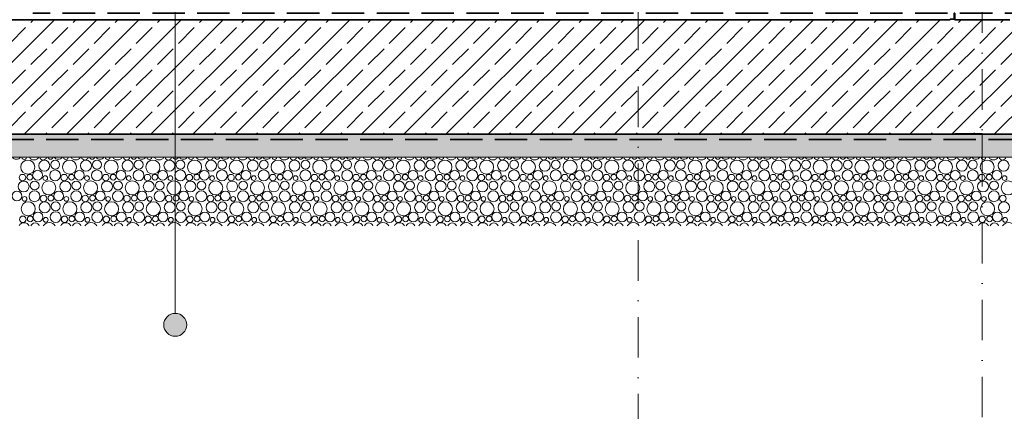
# Model space of a CAD drawing. Header units: millimetres. Extents: x -105953 to -79253, y 14617 to 35617.
# Tile 15 of 48: x -96063 to -91770, y 17285 to 18994. Entities that reach past the tile are written whole.
import ezdxf

# ---------------------------------------------------------------- set-up
doc = ezdxf.new("R2010")
doc.units = ezdxf.units.MM
doc.header["$MEASUREMENT"] = 0
doc.linetypes.add('Krawędzie ukryte', pattern=[195.611112, 141.111112, -54.5])
doc.linetypes.add('Kropki i Kreski', pattern=[335.138881, 176.388884, -88.194442, 0, -70.555556])
for name, color, linetype, lineweight in [('Nowe_Konstrukcja - Stropy_Nr_pióra__21', 7, 'Continuous', 20), ('Nowe_Konstrukcja - Stropy_Nr_pióra__3', 7, 'Continuous', 13), ('Nowe_Konstrukcja - Stropy_Nr_pióra__41', 7, 'Continuous', 13), ('Nowe_Konstrukcja - Stropy_Nr_pióra__7', 7, 'Continuous', 35), ('Nowe_Konstrukcja - Ściany zew_Nr_pióra__3', 7, 'Continuous', 13), ('Nowe_Konstrukcja - Ściany zew_Nr_pióra__7', 7, 'Continuous', 35), ('Nowe_Osie_Nr_pióra__4', 8, 'Continuous', 13), ('Nowe_zagospodarowanie_Nr_pióra__21', 7, 'Continuous', 20)]:
    doc.layers.add(name, color=color, linetype=linetype, lineweight=lineweight)
doc.layers.add('Nowe_Konstrukcja - Stropy_Nr_pióra__62', color=7, linetype='Continuous', lineweight=18, true_color=0xaaaaaa)
doc.layers.add('Nowe_zagospodarowanie', color=7, linetype='Continuous')

# ---------------------------------------------------------------- blocks, each defined once
blk = doc.blocks.new('*X8')
at = {"layer": 'Nowe_Konstrukcja - Stropy_Nr_pióra__62', "color": 253, "linetype": 'Continuous', "lineweight": 18, "true_color": 0xaaaaaa}
for centre, radius in [((-96028, 18351), 30.6), ((-95956.2, 18357.2), 23.9), ((-95908.2, 18361.6), 19.2), ((-95846.1, 18351), 30.6), ((-95774.3, 18357.2), 23.9), ((-95726.3, 18361.6), 19.2), ((-95664.3, 18351), 30.6), ((-95592.5, 18357.2), 23.9), ((-95544.5, 18361.6), 19.2), ((-95482.4, 18351), 30.6), ((-95410.6, 18357.2), 23.9), ((-95362.6, 18361.6), 19.2), ((-95300.6, 18351), 30.6), ((-95228.8, 18357.2), 23.9), ((-95180.8, 18361.6), 19.2), ((-95118.7, 18351), 30.6), ((-95046.9, 18357.2), 23.9), ((-94998.9, 18361.6), 19.2), ((-94936.9, 18351), 30.6), ((-94865.1, 18357.2), 23.9), ((-94817.1, 18361.6), 19.2), ((-94755, 18351), 30.6), ((-94683.2, 18357.2), 23.9), ((-94635.2, 18361.6), 19.2), ((-94573.1, 18351), 30.6), ((-94501.4, 18357.2), 23.9), ((-94453.3, 18361.6), 19.2), ((-94391.3, 18351), 30.6), ((-94319.5, 18357.2), 23.9), ((-94271.5, 18361.6), 19.2), ((-94209.4, 18351), 30.6), ((-94137.7, 18357.2), 23.9), ((-94089.6, 18361.6), 19.2), ((-94027.6, 18351), 30.6), ((-93955.8, 18357.2), 23.9), ((-93907.8, 18361.6), 19.2), ((-93845.7, 18351), 30.6), ((-93773.9, 18357.2), 23.9), ((-93725.9, 18361.6), 19.2), ((-93663.9, 18351), 30.6), ((-93592.1, 18357.2), 23.9), ((-93544.1, 18361.6), 19.2), ((-93482, 18351), 30.6), ((-93410.2, 18357.2), 23.9), ((-93362.2, 18361.6), 19.2), ((-93300.2, 18351), 30.6), ((-93228.4, 18357.2), 23.9), ((-93180.4, 18361.6), 19.2), ((-93118.3, 18351), 30.6), ((-93046.5, 18357.2), 23.9), ((-92998.5, 18361.6), 19.2), ((-92936.5, 18351), 30.6), ((-92864.7, 18357.2), 23.9), ((-92816.7, 18361.6), 19.2), ((-92754.6, 18351), 30.6), ((-92682.8, 18357.2), 23.9), ((-92634.8, 18361.6), 19.2), ((-92572.8, 18351), 30.6), ((-92501, 18357.2), 23.9), ((-92453, 18361.6), 19.2), ((-92390.9, 18351), 30.6), ((-92319.1, 18357.2), 23.9), ((-92271.1, 18361.6), 19.2), ((-92209, 18351), 30.6), ((-92137.3, 18357.2), 23.9), ((-92089.2, 18361.6), 19.2), ((-92027.2, 18351), 30.6), ((-91955.4, 18357.2), 23.9), ((-91907.4, 18361.6), 19.2), ((-91845.3, 18351), 30.6), ((-91773.6, 18357.2), 23.9), ((-95985.4, 18315.6), 21.3), ((-95908.7, 18314.5), 23.7), ((-95803.6, 18315.6), 21.3), ((-95726.8, 18314.5), 23.7), ((-95621.7, 18315.6), 21.3), ((-95545, 18314.5), 23.7), ((-95439.9, 18315.6), 21.3), ((-95363.1, 18314.5), 23.7), ((-95258, 18315.6), 21.3), ((-95181.3, 18314.5), 23.7), ((-95076.2, 18315.6), 21.3), ((-94999.4, 18314.5), 23.7), ((-94894.3, 18315.6), 21.3), ((-94817.6, 18314.5), 23.7), ((-94712.4, 18315.6), 21.3), ((-94635.7, 18314.5), 23.7), ((-94530.6, 18315.6), 21.3), ((-94453.9, 18314.5), 23.7), ((-94348.7, 18315.6), 21.3), ((-94272, 18314.5), 23.7), ((-94166.9, 18315.6), 21.3), ((-94090.1, 18314.5), 23.7), ((-93985, 18315.6), 21.3), ((-93908.3, 18314.5), 23.7), ((-93803.2, 18315.6), 21.3), ((-93726.4, 18314.5), 23.7), ((-93621.3, 18315.6), 21.3), ((-93544.6, 18314.5), 23.7), ((-93439.5, 18315.6), 21.3), ((-93362.7, 18314.5), 23.7), ((-93257.6, 18315.6), 21.3), ((-93180.9, 18314.5), 23.7), ((-93075.8, 18315.6), 21.3), ((-92999, 18314.5), 23.7), ((-92893.9, 18315.6), 21.3), ((-92817.2, 18314.5), 23.7), ((-92712.1, 18315.6), 21.3), ((-92635.3, 18314.5), 23.7), ((-92530.2, 18315.6), 21.3), ((-92453.5, 18314.5), 23.7), ((-92348.3, 18315.6), 21.3), ((-92271.6, 18314.5), 23.7), ((-92166.5, 18315.6), 21.3), ((-92089.8, 18314.5), 23.7), ((-91984.6, 18315.6), 21.3), ((-91907.9, 18314.5), 23.7), ((-91802.8, 18315.6), 21.3), ((-96046.2, 18266.2), 23.9), ((-96051, 18304.9), 14.3), ((-96019.1, 18306.7), 12.5), ((-95998.2, 18270.7), 19.2), ((-95936.1, 18260), 30.6), ((-95951.7, 18302.8), 10.3), ((-95864.3, 18266.2), 23.9), ((-95869.2, 18304.9), 14.3), ((-95837.3, 18306.7), 12.5), ((-95816.3, 18270.7), 19.2), ((-95754.3, 18260), 30.6), ((-95769.9, 18302.8), 10.3), ((-95682.5, 18266.2), 23.9), ((-95687.3, 18304.9), 14.3), ((-95655.4, 18306.7), 12.5), ((-95634.5, 18270.7), 19.2), ((-95572.4, 18260), 30.6), ((-95588, 18302.8), 10.3), ((-95500.6, 18266.2), 23.9), ((-95505.5, 18304.9), 14.3), ((-95473.5, 18306.7), 12.5), ((-95452.6, 18270.7), 19.2), ((-95390.6, 18260), 30.6), ((-95406.2, 18302.8), 10.3), ((-95318.8, 18266.2), 23.9), ((-95323.6, 18304.9), 14.3), ((-95291.7, 18306.7), 12.5), ((-95270.8, 18270.7), 19.2), ((-95208.7, 18260), 30.6), ((-95224.3, 18302.8), 10.3), ((-95136.9, 18266.2), 23.9), ((-95141.8, 18304.9), 14.3), ((-95109.8, 18306.7), 12.5), ((-95088.9, 18270.7), 19.2), ((-95026.9, 18260), 30.6), ((-95042.5, 18302.8), 10.3), ((-94955.1, 18266.2), 23.9), ((-94959.9, 18304.9), 14.3), ((-94928, 18306.7), 12.5), ((-94907.1, 18270.7), 19.2), ((-94845, 18260), 30.6), ((-94860.6, 18302.8), 10.3), ((-94773.2, 18266.2), 23.9), ((-94778, 18304.9), 14.3), ((-94746.1, 18306.7), 12.5), ((-94725.2, 18270.7), 19.2), ((-94663.1, 18260), 30.6), ((-94678.8, 18302.8), 10.3), ((-94591.4, 18266.2), 23.9), ((-94596.2, 18304.9), 14.3), ((-94564.3, 18306.7), 12.5), ((-94543.3, 18270.7), 19.2), ((-94481.3, 18260), 30.6), ((-94496.9, 18302.8), 10.3), ((-94409.5, 18266.2), 23.9), ((-94414.3, 18304.9), 14.3), ((-94382.4, 18306.7), 12.5), ((-94361.5, 18270.7), 19.2), ((-94299.4, 18260), 30.6), ((-94315.1, 18302.8), 10.3), ((-94227.7, 18266.2), 23.9), ((-94232.5, 18304.9), 14.3), ((-94200.6, 18306.7), 12.5), ((-94179.6, 18270.7), 19.2), ((-94117.6, 18260), 30.6), ((-94133.2, 18302.8), 10.3), ((-94045.8, 18266.2), 23.9), ((-94050.6, 18304.9), 14.3), ((-94018.7, 18306.7), 12.5), ((-93997.8, 18270.7), 19.2), ((-93935.7, 18260), 30.6), ((-93951.3, 18302.8), 10.3), ((-93863.9, 18266.2), 23.9), ((-93868.8, 18304.9), 14.3), ((-93836.9, 18306.7), 12.5), ((-93815.9, 18270.7), 19.2), ((-93753.9, 18260), 30.6), ((-93769.5, 18302.8), 10.3), ((-93682.1, 18266.2), 23.9), ((-93686.9, 18304.9), 14.3), ((-93655, 18306.7), 12.5), ((-93634.1, 18270.7), 19.2), ((-93572, 18260), 30.6), ((-93587.6, 18302.8), 10.3), ((-93500.2, 18266.2), 23.9), ((-93505.1, 18304.9), 14.3), ((-93473.2, 18306.7), 12.5), ((-93452.2, 18270.7), 19.2), ((-93390.2, 18260), 30.6), ((-93405.8, 18302.8), 10.3), ((-93318.4, 18266.2), 23.9), ((-93323.2, 18304.9), 14.3), ((-93291.3, 18306.7), 12.5), ((-93270.4, 18270.7), 19.2), ((-93208.3, 18260), 30.6), ((-93223.9, 18302.8), 10.3), ((-93136.5, 18266.2), 23.9), ((-93141.4, 18304.9), 14.3), ((-93109.4, 18306.7), 12.5), ((-93088.5, 18270.7), 19.2), ((-93026.5, 18260), 30.6), ((-93042.1, 18302.8), 10.3), ((-92954.7, 18266.2), 23.9), ((-92959.5, 18304.9), 14.3), ((-92927.6, 18306.7), 12.5), ((-92906.7, 18270.7), 19.2), ((-92844.6, 18260), 30.6), ((-92860.2, 18302.8), 10.3), ((-92772.8, 18266.2), 23.9), ((-92777.7, 18304.9), 14.3), ((-92745.7, 18306.7), 12.5), ((-92724.8, 18270.7), 19.2), ((-92662.8, 18260), 30.6), ((-92678.4, 18302.8), 10.3), ((-92591, 18266.2), 23.9), ((-92595.8, 18304.9), 14.3), ((-92563.9, 18306.7), 12.5), ((-92543, 18270.7), 19.2), ((-92480.9, 18260), 30.6), ((-92496.5, 18302.8), 10.3), ((-92409.1, 18266.2), 23.9), ((-92413.9, 18304.9), 14.3), ((-92382, 18306.7), 12.5), ((-92361.1, 18270.7), 19.2), ((-92299, 18260), 30.6), ((-92314.7, 18302.8), 10.3), ((-92227.3, 18266.2), 23.9), ((-92232.1, 18304.9), 14.3), ((-92200.2, 18306.7), 12.5), ((-92179.2, 18270.7), 19.2), ((-92117.2, 18260), 30.6), ((-92132.8, 18302.8), 10.3), ((-92045.4, 18266.2), 23.9), ((-92050.2, 18304.9), 14.3), ((-92018.3, 18306.7), 12.5), ((-91997.4, 18270.7), 19.2), ((-91935.3, 18260), 30.6), ((-91951, 18302.8), 10.3), ((-91863.6, 18266.2), 23.9), ((-91868.4, 18304.9), 14.3), ((-91836.5, 18306.7), 12.5), ((-91815.5, 18270.7), 19.2), ((-91753.5, 18260), 30.6), ((-91769.1, 18302.8), 10.3), ((-96075.4, 18224.6), 21.3), ((-95998.7, 18223.5), 23.7), ((-95893.6, 18224.6), 21.3), ((-95816.8, 18223.5), 23.7), ((-95711.7, 18224.6), 21.3), ((-95635, 18223.5), 23.7), ((-95529.9, 18224.6), 21.3), ((-95453.1, 18223.5), 23.7), ((-95348, 18224.6), 21.3), ((-95271.3, 18223.5), 23.7), ((-95166.2, 18224.6), 21.3), ((-95089.4, 18223.5), 23.7), ((-94984.3, 18224.6), 21.3), ((-94907.6, 18223.5), 23.7), ((-94802.4, 18224.6), 21.3), ((-94725.7, 18223.5), 23.7), ((-94620.6, 18224.6), 21.3), ((-94543.9, 18223.5), 23.7), ((-94438.7, 18224.6), 21.3), ((-94362, 18223.5), 23.7), ((-94256.9, 18224.6), 21.3), ((-94180.1, 18223.5), 23.7), ((-94075, 18224.6), 21.3), ((-93998.3, 18223.5), 23.7), ((-93893.2, 18224.6), 21.3), ((-93816.4, 18223.5), 23.7), ((-93711.3, 18224.6), 21.3), ((-93634.6, 18223.5), 23.7), ((-93529.5, 18224.6), 21.3), ((-93452.7, 18223.5), 23.7), ((-93347.6, 18224.6), 21.3), ((-93270.9, 18223.5), 23.7), ((-93165.8, 18224.6), 21.3), ((-93089, 18223.5), 23.7), ((-92983.9, 18224.6), 21.3), ((-92907.2, 18223.5), 23.7), ((-92802.1, 18224.6), 21.3), ((-92725.3, 18223.5), 23.7), ((-92620.2, 18224.6), 21.3), ((-92543.5, 18223.5), 23.7), ((-92438.3, 18224.6), 21.3), ((-92361.6, 18223.5), 23.7), ((-92256.5, 18224.6), 21.3), ((-92179.8, 18223.5), 23.7), ((-92074.6, 18224.6), 21.3), ((-91997.9, 18223.5), 23.7), ((-91892.8, 18224.6), 21.3), ((-91816, 18223.5), 23.7), ((-96041.7, 18211.8), 10.3), ((-95959.2, 18213.9), 14.3), ((-95927.3, 18215.7), 12.5), ((-95859.9, 18211.8), 10.3), ((-95777.3, 18213.9), 14.3), ((-95745.4, 18215.7), 12.5), ((-95678, 18211.8), 10.3), ((-95595.5, 18213.9), 14.3), ((-95563.5, 18215.7), 12.5), ((-95496.2, 18211.8), 10.3), ((-95413.6, 18213.9), 14.3), ((-95381.7, 18215.7), 12.5), ((-95314.3, 18211.8), 10.3), ((-95231.8, 18213.9), 14.3), ((-95199.8, 18215.7), 12.5), ((-95132.5, 18211.8), 10.3), ((-95049.9, 18213.9), 14.3), ((-95018, 18215.7), 12.5), ((-94950.6, 18211.8), 10.3), ((-94868, 18213.9), 14.3), ((-94836.1, 18215.7), 12.5), ((-94768.8, 18211.8), 10.3), ((-94686.2, 18213.9), 14.3), ((-94654.3, 18215.7), 12.5), ((-94586.9, 18211.8), 10.3), ((-94504.3, 18213.9), 14.3), ((-94472.4, 18215.7), 12.5), ((-94405.1, 18211.8), 10.3), ((-94322.5, 18213.9), 14.3), ((-94290.6, 18215.7), 12.5), ((-94223.2, 18211.8), 10.3), ((-94140.6, 18213.9), 14.3), ((-94108.7, 18215.7), 12.5), ((-94041.3, 18211.8), 10.3), ((-93958.8, 18213.9), 14.3), ((-93926.9, 18215.7), 12.5), ((-93859.5, 18211.8), 10.3), ((-93776.9, 18213.9), 14.3), ((-93745, 18215.7), 12.5), ((-93677.6, 18211.8), 10.3), ((-93595.1, 18213.9), 14.3), ((-93563.2, 18215.7), 12.5), ((-93495.8, 18211.8), 10.3), ((-93413.2, 18213.9), 14.3), ((-93381.3, 18215.7), 12.5), ((-93313.9, 18211.8), 10.3), ((-93231.4, 18213.9), 14.3), ((-93199.4, 18215.7), 12.5), ((-93132.1, 18211.8), 10.3), ((-93049.5, 18213.9), 14.3), ((-93017.6, 18215.7), 12.5), ((-92950.2, 18211.8), 10.3), ((-92867.7, 18213.9), 14.3), ((-92835.7, 18215.7), 12.5), ((-92768.4, 18211.8), 10.3), ((-92685.8, 18213.9), 14.3), ((-92653.9, 18215.7), 12.5), ((-92586.5, 18211.8), 10.3), ((-92503.9, 18213.9), 14.3), ((-92472, 18215.7), 12.5), ((-92404.7, 18211.8), 10.3), ((-92322.1, 18213.9), 14.3), ((-92290.2, 18215.7), 12.5), ((-92222.8, 18211.8), 10.3), ((-92140.2, 18213.9), 14.3), ((-92108.3, 18215.7), 12.5), ((-92041, 18211.8), 10.3), ((-91958.4, 18213.9), 14.3), ((-91926.5, 18215.7), 12.5), ((-91859.1, 18211.8), 10.3), ((-91776.5, 18213.9), 14.3), ((-96026.1, 18169), 30.6), ((-95954.3, 18175.2), 23.9), ((-95906.3, 18179.7), 19.2), ((-95844.3, 18169), 30.6), ((-95772.5, 18175.2), 23.9), ((-95724.5, 18179.7), 19.2), ((-95662.4, 18169), 30.6), ((-95590.6, 18175.2), 23.9), ((-95542.6, 18179.7), 19.2), ((-95480.6, 18169), 30.6), ((-95408.8, 18175.2), 23.9), ((-95360.8, 18179.7), 19.2), ((-95298.7, 18169), 30.6), ((-95226.9, 18175.2), 23.9), ((-95178.9, 18179.7), 19.2), ((-95116.9, 18169), 30.6), ((-95045.1, 18175.2), 23.9), ((-94997.1, 18179.7), 19.2), ((-94935, 18169), 30.6), ((-94863.2, 18175.2), 23.9), ((-94815.2, 18179.7), 19.2), ((-94753.1, 18169), 30.6), ((-94681.4, 18175.2), 23.9), ((-94633.3, 18179.7), 19.2), ((-94571.3, 18169), 30.6), ((-94499.5, 18175.2), 23.9), ((-94451.5, 18179.7), 19.2), ((-94389.4, 18169), 30.6), ((-94317.7, 18175.2), 23.9), ((-94269.6, 18179.7), 19.2), ((-94207.6, 18169), 30.6), ((-94135.8, 18175.2), 23.9), ((-94087.8, 18179.7), 19.2), ((-94025.7, 18169), 30.6), ((-93953.9, 18175.2), 23.9), ((-93905.9, 18179.7), 19.2), ((-93843.9, 18169), 30.6), ((-93772.1, 18175.2), 23.9), ((-93724.1, 18179.7), 19.2), ((-93662, 18169), 30.6), ((-93590.2, 18175.2), 23.9), ((-93542.2, 18179.7), 19.2), ((-93480.2, 18169), 30.6), ((-93408.4, 18175.2), 23.9), ((-93360.4, 18179.7), 19.2), ((-93298.3, 18169), 30.6), ((-93226.5, 18175.2), 23.9), ((-93178.5, 18179.7), 19.2), ((-93116.5, 18169), 30.6), ((-93044.7, 18175.2), 23.9), ((-92996.7, 18179.7), 19.2), ((-92934.6, 18169), 30.6), ((-92862.8, 18175.2), 23.9), ((-92814.8, 18179.7), 19.2), ((-92752.8, 18169), 30.6), ((-92681, 18175.2), 23.9), ((-92633, 18179.7), 19.2), ((-92570.9, 18169), 30.6), ((-92499.1, 18175.2), 23.9), ((-92451.1, 18179.7), 19.2), ((-92389, 18169), 30.6), ((-92317.3, 18175.2), 23.9), ((-92269.2, 18179.7), 19.2), ((-92207.2, 18169), 30.6), ((-92135.4, 18175.2), 23.9), ((-92087.4, 18179.7), 19.2), ((-92025.3, 18169), 30.6), ((-91953.6, 18175.2), 23.9), ((-91905.5, 18179.7), 19.2), ((-91843.5, 18169), 30.6), ((-91771.7, 18175.2), 23.9), ((-96049.2, 18122.9), 14.3), ((-96017.3, 18124.7), 12.5), ((-95983.6, 18133.6), 21.3), ((-95949.9, 18120.8), 10.3), ((-95906.8, 18132.5), 23.7), ((-95867.3, 18122.9), 14.3), ((-95835.4, 18124.7), 12.5), ((-95801.7, 18133.6), 21.3), ((-95768, 18120.8), 10.3), ((-95725, 18132.5), 23.7), ((-95685.5, 18122.9), 14.3), ((-95653.5, 18124.7), 12.5), ((-95619.9, 18133.6), 21.3), ((-95586.2, 18120.8), 10.3), ((-95543.1, 18132.5), 23.7), ((-95503.6, 18122.9), 14.3), ((-95471.7, 18124.7), 12.5), ((-95438, 18133.6), 21.3), ((-95404.3, 18120.8), 10.3), ((-95361.3, 18132.5), 23.7), ((-95321.8, 18122.9), 14.3), ((-95289.8, 18124.7), 12.5), ((-95256.2, 18133.6), 21.3), ((-95222.5, 18120.8), 10.3), ((-95179.4, 18132.5), 23.7), ((-95139.9, 18122.9), 14.3), ((-95108, 18124.7), 12.5), ((-95074.3, 18133.6), 21.3), ((-95040.6, 18120.8), 10.3), ((-94997.6, 18132.5), 23.7), ((-94958, 18122.9), 14.3), ((-94926.1, 18124.7), 12.5), ((-94892.4, 18133.6), 21.3), ((-94858.8, 18120.8), 10.3), ((-94815.7, 18132.5), 23.7), ((-94776.2, 18122.9), 14.3), ((-94744.3, 18124.7), 12.5), ((-94710.6, 18133.6), 21.3), ((-94676.9, 18120.8), 10.3), ((-94633.9, 18132.5), 23.7), ((-94594.3, 18122.9), 14.3), ((-94562.4, 18124.7), 12.5), ((-94528.7, 18133.6), 21.3), ((-94495.1, 18120.8), 10.3), ((-94452, 18132.5), 23.7), ((-94412.5, 18122.9), 14.3), ((-94380.6, 18124.7), 12.5), ((-94346.9, 18133.6), 21.3), ((-94313.2, 18120.8), 10.3), ((-94270.1, 18132.5), 23.7), ((-94230.6, 18122.9), 14.3), ((-94198.7, 18124.7), 12.5), ((-94165, 18133.6), 21.3), ((-94131.3, 18120.8), 10.3), ((-94088.3, 18132.5), 23.7), ((-94048.8, 18122.9), 14.3), ((-94016.9, 18124.7), 12.5), ((-93983.2, 18133.6), 21.3), ((-93949.5, 18120.8), 10.3), ((-93906.4, 18132.5), 23.7), ((-93866.9, 18122.9), 14.3), ((-93835, 18124.7), 12.5), ((-93801.3, 18133.6), 21.3), ((-93767.6, 18120.8), 10.3), ((-93724.6, 18132.5), 23.7), ((-93685.1, 18122.9), 14.3), ((-93653.2, 18124.7), 12.5), ((-93619.5, 18133.6), 21.3), ((-93585.8, 18120.8), 10.3), ((-93542.7, 18132.5), 23.7), ((-93503.2, 18122.9), 14.3), ((-93471.3, 18124.7), 12.5), ((-93437.6, 18133.6), 21.3), ((-93403.9, 18120.8), 10.3), ((-93360.9, 18132.5), 23.7), ((-93321.4, 18122.9), 14.3), ((-93289.4, 18124.7), 12.5), ((-93255.8, 18133.6), 21.3), ((-93222.1, 18120.8), 10.3), ((-93179, 18132.5), 23.7), ((-93139.5, 18122.9), 14.3), ((-93107.6, 18124.7), 12.5), ((-93073.9, 18133.6), 21.3), ((-93040.2, 18120.8), 10.3), ((-92997.2, 18132.5), 23.7), ((-92957.7, 18122.9), 14.3), ((-92925.7, 18124.7), 12.5), ((-92892.1, 18133.6), 21.3), ((-92858.4, 18120.8), 10.3), ((-92815.3, 18132.5), 23.7), ((-92775.8, 18122.9), 14.3), ((-92743.9, 18124.7), 12.5), ((-92710.2, 18133.6), 21.3), ((-92676.5, 18120.8), 10.3), ((-92633.5, 18132.5), 23.7), ((-92593.9, 18122.9), 14.3), ((-92562, 18124.7), 12.5), ((-92528.3, 18133.6), 21.3), ((-92494.7, 18120.8), 10.3), ((-92451.6, 18132.5), 23.7), ((-92412.1, 18122.9), 14.3), ((-92380.2, 18124.7), 12.5), ((-92346.5, 18133.6), 21.3), ((-92312.8, 18120.8), 10.3), ((-92269.8, 18132.5), 23.7), ((-92230.2, 18122.9), 14.3), ((-92198.3, 18124.7), 12.5), ((-92164.6, 18133.6), 21.3), ((-92131, 18120.8), 10.3), ((-92087.9, 18132.5), 23.7), ((-92048.4, 18122.9), 14.3), ((-92016.5, 18124.7), 12.5), ((-91982.8, 18133.6), 21.3), ((-91949.1, 18120.8), 10.3), ((-91906, 18132.5), 23.7), ((-91866.5, 18122.9), 14.3), ((-91834.6, 18124.7), 12.5), ((-91800.9, 18133.6), 21.3), ((-91767.2, 18120.8), 10.3)]:
    blk.add_circle(centre, radius, dxfattribs=at)
for centre, radius, start, end in [((-96077.3, 18406.5), 21.3, 216.3295, 323.6705), ((-96043.6, 18393.8), 10.3, 179.4112, 0.5888), ((-96000.5, 18405.5), 23.7, 209.1457, 330.8543), ((-95961, 18395.9), 14.3, 187.9073, 352.0927), ((-95929.1, 18397.7), 12.5, 197.3541, 342.6459), ((-95895.4, 18406.5), 21.3, 216.3295, 323.6705), ((-95861.7, 18393.8), 10.3, 179.4112, 0.5888), ((-95818.7, 18405.5), 23.7, 209.1457, 330.8543), ((-95779.2, 18395.9), 14.3, 187.9073, 352.0927), ((-95747.3, 18397.7), 12.5, 197.3541, 342.6459), ((-95713.6, 18406.5), 21.3, 216.3295, 323.6705), ((-95679.9, 18393.8), 10.3, 179.4112, 0.5888), ((-95636.8, 18405.5), 23.7, 209.1457, 330.8543), ((-95597.3, 18395.9), 14.3, 187.9073, 352.0927), ((-95565.4, 18397.7), 12.5, 197.3541, 342.6459), ((-95531.7, 18406.5), 21.3, 216.3295, 323.6705), ((-95498, 18393.8), 10.3, 179.4112, 0.5888), ((-95455, 18405.5), 23.7, 209.1457, 330.8543), ((-95415.5, 18395.9), 14.3, 187.9073, 352.0927), ((-95383.5, 18397.7), 12.5, 197.3541, 342.6459), ((-95349.9, 18406.5), 21.3, 216.3295, 323.6705), ((-95316.2, 18393.8), 10.3, 179.4112, 0.5888), ((-95273.1, 18405.5), 23.7, 209.1457, 330.8543), ((-95233.6, 18395.9), 14.3, 187.9073, 352.0927), ((-95201.7, 18397.7), 12.5, 197.3541, 342.6459), ((-95168, 18406.5), 21.3, 216.3295, 323.6705), ((-95134.3, 18393.8), 10.3, 179.4112, 0.5888), ((-95091.3, 18405.5), 23.7, 209.1457, 330.8543), ((-95051.8, 18395.9), 14.3, 187.9073, 352.0927), ((-95019.8, 18397.7), 12.5, 197.3541, 342.6459), ((-94986.2, 18406.5), 21.3, 216.3295, 323.6705), ((-94952.5, 18393.8), 10.3, 179.4112, 0.5888), ((-94909.4, 18405.5), 23.7, 209.1457, 330.8543), ((-94869.9, 18395.9), 14.3, 187.9073, 352.0927), ((-94838, 18397.7), 12.5, 197.3541, 342.6459), ((-94804.3, 18406.5), 21.3, 216.3295, 323.6705), ((-94770.6, 18393.8), 10.3, 179.4112, 0.5888), ((-94727.6, 18405.5), 23.7, 209.1457, 330.8543), ((-94688, 18395.9), 14.3, 187.9073, 352.0927), ((-94656.1, 18397.7), 12.5, 197.3541, 342.6459), ((-94622.4, 18406.5), 21.3, 216.3295, 323.6705), ((-94588.8, 18393.8), 10.3, 179.4112, 0.5888), ((-94545.7, 18405.5), 23.7, 209.1457, 330.8543), ((-94506.2, 18395.9), 14.3, 187.9073, 352.0927), ((-94474.3, 18397.7), 12.5, 197.3541, 342.6459), ((-94440.6, 18406.5), 21.3, 216.3295, 323.6705), ((-94406.9, 18393.8), 10.3, 179.4112, 0.5888), ((-94363.9, 18405.5), 23.7, 209.1457, 330.8543), ((-94324.3, 18395.9), 14.3, 187.9073, 352.0927), ((-94292.4, 18397.7), 12.5, 197.3541, 342.6459), ((-94258.7, 18406.5), 21.3, 216.3295, 323.6705), ((-94225.1, 18393.8), 10.3, 179.4112, 0.5888), ((-94182, 18405.5), 23.7, 209.1457, 330.8543), ((-94142.5, 18395.9), 14.3, 187.9073, 352.0927), ((-94110.6, 18397.7), 12.5, 197.3541, 342.6459), ((-94076.9, 18406.5), 21.3, 216.3295, 323.6705), ((-94043.2, 18393.8), 10.3, 179.4112, 0.5888), ((-94000.1, 18405.5), 23.7, 209.1457, 330.8543), ((-93960.6, 18395.9), 14.3, 187.9073, 352.0927), ((-93928.7, 18397.7), 12.5, 197.3541, 342.6459), ((-93895, 18406.5), 21.3, 216.3295, 323.6705), ((-93861.3, 18393.8), 10.3, 179.4112, 0.5888), ((-93818.3, 18405.5), 23.7, 209.1457, 330.8543), ((-93778.8, 18395.9), 14.3, 187.9073, 352.0927), ((-93746.9, 18397.7), 12.5, 197.3541, 342.6459), ((-93713.2, 18406.5), 21.3, 216.3295, 323.6705), ((-93679.5, 18393.8), 10.3, 179.4112, 0.5888), ((-93636.4, 18405.5), 23.7, 209.1457, 330.8543), ((-93596.9, 18395.9), 14.3, 187.9073, 352.0927), ((-93565, 18397.7), 12.5, 197.3541, 342.6459), ((-93531.3, 18406.5), 21.3, 216.3295, 323.6705), ((-93497.6, 18393.8), 10.3, 179.4112, 0.5888), ((-93454.6, 18405.5), 23.7, 209.1457, 330.8543), ((-93415.1, 18395.9), 14.3, 187.9073, 352.0927), ((-93383.2, 18397.7), 12.5, 197.3541, 342.6459), ((-93349.5, 18406.5), 21.3, 216.3295, 323.6705), ((-93315.8, 18393.8), 10.3, 179.4112, 0.5888), ((-93272.7, 18405.5), 23.7, 209.1457, 330.8543), ((-93233.2, 18395.9), 14.3, 187.9073, 352.0927), ((-93201.3, 18397.7), 12.5, 197.3541, 342.6459), ((-93167.6, 18406.5), 21.3, 216.3295, 323.6705), ((-93133.9, 18393.8), 10.3, 179.4112, 0.5888), ((-93090.9, 18405.5), 23.7, 209.1457, 330.8543), ((-93051.4, 18395.9), 14.3, 187.9073, 352.0927), ((-93019.4, 18397.7), 12.5, 197.3541, 342.6459), ((-92985.8, 18406.5), 21.3, 216.3295, 323.6705), ((-92952.1, 18393.8), 10.3, 179.4112, 0.5888), ((-92909, 18405.5), 23.7, 209.1457, 330.8543), ((-92869.5, 18395.9), 14.3, 187.9073, 352.0927), ((-92837.6, 18397.7), 12.5, 197.3541, 342.6459), ((-92803.9, 18406.5), 21.3, 216.3295, 323.6705), ((-92770.2, 18393.8), 10.3, 179.4112, 0.5888), ((-92727.2, 18405.5), 23.7, 209.1457, 330.8543), ((-92687.7, 18395.9), 14.3, 187.9073, 352.0927), ((-92655.7, 18397.7), 12.5, 197.3541, 342.6459), ((-92622.1, 18406.5), 21.3, 216.3295, 323.6705), ((-92588.4, 18393.8), 10.3, 179.4112, 0.5888), ((-92545.3, 18405.5), 23.7, 209.1457, 330.8543), ((-92505.8, 18395.9), 14.3, 187.9073, 352.0927), ((-92473.9, 18397.7), 12.5, 197.3541, 342.6459), ((-92440.2, 18406.5), 21.3, 216.3295, 323.6705), ((-92406.5, 18393.8), 10.3, 179.4112, 0.5888), ((-92363.5, 18405.5), 23.7, 209.1457, 330.8543), ((-92323.9, 18395.9), 14.3, 187.9073, 352.0927), ((-92292, 18397.7), 12.5, 197.3541, 342.6459), ((-92258.3, 18406.5), 21.3, 216.3295, 323.6705), ((-92224.7, 18393.8), 10.3, 179.4112, 0.5888), ((-92181.6, 18405.5), 23.7, 209.1457, 330.8543), ((-92142.1, 18395.9), 14.3, 187.9073, 352.0927), ((-92110.2, 18397.7), 12.5, 197.3541, 342.6459), ((-92076.5, 18406.5), 21.3, 216.3295, 323.6705), ((-92042.8, 18393.8), 10.3, 179.4112, 0.5888), ((-91999.8, 18405.5), 23.7, 209.1457, 330.8543), ((-91960.2, 18395.9), 14.3, 187.9073, 352.0927), ((-91928.3, 18397.7), 12.5, 197.3541, 342.6459), ((-91894.6, 18406.5), 21.3, 216.3295, 323.6705), ((-91861, 18393.8), 10.3, 179.4112, 0.5888), ((-91817.9, 18405.5), 23.7, 209.1457, 330.8543), ((-91778.4, 18395.9), 14.3, 187.9073, 352.0927), ((-96044.3, 18084.2), 23.9, 23.9942, 156.0058), ((-95996.3, 18088.7), 19.2, 16.0138, 163.9862), ((-95934.3, 18078), 30.6, 31.361, 148.639), ((-95862.5, 18084.2), 23.9, 23.9942, 156.0058), ((-95814.5, 18088.7), 19.2, 16.0138, 163.9862), ((-95752.4, 18078), 30.6, 31.361, 148.639), ((-95680.6, 18084.2), 23.9, 23.9942, 156.0058), ((-95632.6, 18088.7), 19.2, 16.0138, 163.9862), ((-95570.6, 18078), 30.6, 31.361, 148.639), ((-95498.8, 18084.2), 23.9, 23.9942, 156.0058), ((-95450.8, 18088.7), 19.2, 16.0138, 163.9862), ((-95388.7, 18078), 30.6, 31.361, 148.639), ((-95316.9, 18084.2), 23.9, 23.9942, 156.0058), ((-95268.9, 18088.7), 19.2, 16.0138, 163.9862), ((-95206.9, 18078), 30.6, 31.361, 148.639), ((-95135.1, 18084.2), 23.9, 23.9942, 156.0058), ((-95087.1, 18088.7), 19.2, 16.0138, 163.9862), ((-95025, 18078), 30.6, 31.361, 148.639), ((-94953.2, 18084.2), 23.9, 23.9942, 156.0058), ((-94905.2, 18088.7), 19.2, 16.0138, 163.9862), ((-94843.1, 18078), 30.6, 31.361, 148.639), ((-94771.4, 18084.2), 23.9, 23.9942, 156.0058), ((-94723.3, 18088.7), 19.2, 16.0138, 163.9862), ((-94661.3, 18078), 30.6, 31.361, 148.639), ((-94589.5, 18084.2), 23.9, 23.9942, 156.0058), ((-94541.5, 18088.7), 19.2, 16.0138, 163.9862), ((-94479.4, 18078), 30.6, 31.361, 148.639), ((-94407.7, 18084.2), 23.9, 23.9942, 156.0058), ((-94359.6, 18088.7), 19.2, 16.0138, 163.9862), ((-94297.6, 18078), 30.6, 31.361, 148.639), ((-94225.8, 18084.2), 23.9, 23.9942, 156.0058), ((-94177.8, 18088.7), 19.2, 16.0138, 163.9862), ((-94115.7, 18078), 30.6, 31.361, 148.639), ((-94043.9, 18084.2), 23.9, 23.9942, 156.0058), ((-93995.9, 18088.7), 19.2, 16.0138, 163.9862), ((-93933.9, 18078), 30.6, 31.361, 148.639), ((-93862.1, 18084.2), 23.9, 23.9942, 156.0058), ((-93814.1, 18088.7), 19.2, 16.0138, 163.9862), ((-93752, 18078), 30.6, 31.361, 148.639), ((-93680.2, 18084.2), 23.9, 23.9942, 156.0058), ((-93632.2, 18088.7), 19.2, 16.0138, 163.9862), ((-93570.2, 18078), 30.6, 31.361, 148.639), ((-93498.4, 18084.2), 23.9, 23.9942, 156.0058), ((-93450.4, 18088.7), 19.2, 16.0138, 163.9862), ((-93388.3, 18078), 30.6, 31.361, 148.639), ((-93316.5, 18084.2), 23.9, 23.9942, 156.0058), ((-93268.5, 18088.7), 19.2, 16.0138, 163.9862), ((-93206.5, 18078), 30.6, 31.361, 148.639), ((-93134.7, 18084.2), 23.9, 23.9942, 156.0058), ((-93086.7, 18088.7), 19.2, 16.0138, 163.9862), ((-93024.6, 18078), 30.6, 31.361, 148.639), ((-92952.8, 18084.2), 23.9, 23.9942, 156.0058), ((-92904.8, 18088.7), 19.2, 16.0138, 163.9862), ((-92842.8, 18078), 30.6, 31.361, 148.639), ((-92771, 18084.2), 23.9, 23.9942, 156.0058), ((-92723, 18088.7), 19.2, 16.0138, 163.9862), ((-92660.9, 18078), 30.6, 31.361, 148.639), ((-92589.1, 18084.2), 23.9, 23.9942, 156.0058), ((-92541.1, 18088.7), 19.2, 16.0138, 163.9862), ((-92479, 18078), 30.6, 31.361, 148.639), ((-92407.3, 18084.2), 23.9, 23.9942, 156.0058), ((-92359.2, 18088.7), 19.2, 16.0138, 163.9862), ((-92297.2, 18078), 30.6, 31.361, 148.639), ((-92225.4, 18084.2), 23.9, 23.9942, 156.0058), ((-92177.4, 18088.7), 19.2, 16.0138, 163.9862), ((-92115.3, 18078), 30.6, 31.361, 148.639), ((-92043.6, 18084.2), 23.9, 23.9942, 156.0058), ((-91995.5, 18088.7), 19.2, 16.0138, 163.9862), ((-91933.5, 18078), 30.6, 31.361, 148.639), ((-91861.7, 18084.2), 23.9, 23.9942, 156.0058), ((-91813.7, 18088.7), 19.2, 16.0138, 163.9862), ((-91751.6, 18078), 30.6, 31.361, 148.639)]:
    blk.add_arc(centre, radius, start, end, dxfattribs=at)
blk = doc.blocks.new('Wypełnienie_4_1', base_point=(0, 0))
at = {"layer": 'Nowe_Konstrukcja - Stropy_Nr_pióra__62', "color": 253, "linetype": 'Continuous', "lineweight": 18, "true_color": 0xaaaaaa}
blk.add_blockref('*X8', (0, 0), dxfattribs=at)
blk = doc.blocks.new('Polilinia_11_1', base_point=(-95385.2, 17662.7))
at = {"layer": 'Nowe_zagospodarowanie', "linetype": 'Continuous', "lineweight": 0, "true_color": 0x000000}
blk.add_hatch(color=18, dxfattribs=at).paths.add_polyline_path([(-95435.2, 17662.7), (-95431.4, 17643.5), (-95420.6, 17627.3), (-95404.4, 17616.5), (-95385.2, 17612.7), (-95366.1, 17616.5), (-95349.9, 17627.3), (-95339, 17643.5), (-95335.2, 17662.7), (-95339, 17681.8), (-95349.9, 17698), (-95366.1, 17708.8), (-95385.2, 17712.7), (-95404.4, 17708.8), (-95420.6, 17698), (-95431.4, 17681.8)])
at = {"layer": 'Nowe_zagospodarowanie_Nr_pióra__21', "color": 7, "linetype": 'Continuous', "lineweight": 20, "flags": 128}
blk.add_lwpolyline([(-95385.2, 17712.7), (-95385.2, 19441.1), (-95885.2, 19441.1), (-95885.2, 19691.1), (-95885.2, 19741.1), (-95385.2, 19741.1), (-95385.2, 19441.1)], dxfattribs=at)
at = {"layer": 'Nowe_zagospodarowanie_Nr_pióra__21', "color": 7, "linetype": 'Continuous', "lineweight": 20}
blk.add_circle((-95385.2, 17662.7), 50, dxfattribs=at)

msp = doc.modelspace()

# ---------------------------------------------------------------- hatches: boundary and pattern name
at = {"layer": 'Nowe_Konstrukcja - Stropy_Nr_pióra__3', "linetype": 'Continuous', "lineweight": 13}
h = msp.add_hatch(dxfattribs=at)
h.set_pattern_fill('Beton_zbrojony_0001', style=0, pattern_type=2)
h.set_pattern_definition([(45, (0, 0), (-91.92388, 91.92388), []), (45, (-45.96, 45.96), (-91.92388, 91.92388), [97.5, -32.5])])
h.paths.add_polyline_path([(-103786.6, 18993.9), (-103786.6, 18493.9), (-100512.6, 18493.9), (-100216.5, 17797.9), (-97642, 17797.9), (-97322.6, 18493.9), (-95385.2, 18493.9), (-93366.6, 18493.9), (-92006.6, 18493.9), (-91866.6, 18493.9), (-91546.6, 18493.9), (-91546.6, 18993.9), (-91596.6, 18993.9), (-91746.6, 18993.9), (-91866.6, 18993.9), (-91986.6, 18993.9), (-91986.6, 19021.9), (-91989.5, 19021.9), (-91989.5, 18995.9), (-92006.6, 18995.9), (-92006.6, 18993.9), (-93366.6, 18993.9), (-95385.2, 18993.9), (-97746.5, 18993.9), (-97746.6, 18993.9), (-97986.6, 18993.9), (-97986.6, 18497.9), (-97986.6, 18493.9), (-97986.6, 18297.9), (-99846.6, 18297.9), (-99846.6, 18493.9), (-99846.6, 18993.9)])
h = msp.add_hatch(dxfattribs=at)
h.set_pattern_fill('Beton_wylewany_0001', style=0, pattern_type=2)
h.set_pattern_definition([(0, (0, 0), (0, 311.7692), [30, -150]), (0, (90, 155.9), (0, 311.7692), [30, -150]), (60, (0, 0), (-270, 155.8846), [30, -150]), (60, (180, 0), (-270, 155.8846), [30, -150]), (120, (30, 0), (270, 155.8846), [30, -150]), (120, (210, 0), (270, 155.8846), [30, -150]), (0, (0, 30), (0, 60.000002), [0, -60.000002, 0, -90.000004]), (45, (30, 30), (-42.42641, 42.42641), [0, -45, 0, -75.000003])])
h.paths.add_polyline_path([(-97322.6, 18493.9), (-97687.8, 17697.9), (-97586.1, 17697.9), (-97275, 18393.9), (-91446.6, 18393.9), (-91540.9, 18493.9)])

# ---------------------------------------------------------------- linework, layer by layer
at = {"layer": 'Nowe_Konstrukcja - Stropy_Nr_pióra__21', "color": 7, "linetype": 'Continuous', "lineweight": 20}
for p, q in [((-92006.6, 18993.9), (-97986.6, 18993.9)), ((-92006.6, 18493.9), (-97322.6, 18493.9))]:
    msp.add_line(p, q, dxfattribs=at)
at = {"layer": 'Nowe_Konstrukcja - Stropy_Nr_pióra__41', "color": 7, "linetype": 'Continuous', "lineweight": 13, "flags": 128}
msp.add_lwpolyline([(-97322.6, 18493.9), (-97687.8, 17697.9), (-97586.1, 17697.9), (-97275, 18393.9), (-91446.6, 18393.9), (-91540.9, 18493.9)], close=True, dxfattribs=at)
at = {"layer": 'Nowe_Konstrukcja - Stropy_Nr_pióra__7', "color": 7, "linetype": 'Continuous', "lineweight": 35, "flags": 128}
for points in [[(-91746.6, 18993.9), (-91866.6, 18993.9), (-91986.6, 18993.9), (-91986.6, 19021.9), (-91989.5, 19021.9), (-91989.5, 18995.9), (-92006.6, 18995.9), (-92006.6, 18993.9), (-93366.6, 18993.9), (-95385.2, 18993.9), (-97746.5, 18993.9), (-97746.6, 18993.9), (-97986.6, 18993.9), (-97986.6, 18497.9), (-97986.6, 18493.9), (-97986.6, 18297.9), (-99846.6, 18297.9)], [(-100216.5, 17797.9), (-97642, 17797.9), (-97322.6, 18493.9), (-95385.2, 18493.9), (-93366.6, 18493.9), (-92006.6, 18493.9), (-91866.6, 18493.9), (-91546.6, 18493.9)]]:
    msp.add_lwpolyline(points, dxfattribs=at)
at = {"layer": 'Nowe_Konstrukcja - Ściany zew_Nr_pióra__3', "color": 7, "linetype": 'Continuous', "lineweight": 13}
for p, q in [((-91986.6, 18497.9), (-91866.6, 18497.9)), ((-91866.6, 18497.9), (-91866.6, 18366.1))]:
    msp.add_line(p, q, dxfattribs=at)
at = {"layer": 'Nowe_Konstrukcja - Ściany zew_Nr_pióra__7', "color": 7, "linetype": 'Krawędzie ukryte', "lineweight": 35, "flags": 128}
msp.add_lwpolyline([(-100524.8, 18463.8), (-100230.5, 17770.5), (-97631.9, 17778.9), (-97309.2, 18470.9), (-91519.8, 18470.9), (-91519.8, 19022), (-96006.6, 19021.8)], dxfattribs=at)
at = {"layer": 'Nowe_Osie_Nr_pióra__4', "color": 8, "linetype": 'Kropki i Kreski', "lineweight": 13}
for p, q in [((-93366.6, 34123), (-93366.6, 15971.2)), ((-91866.6, 19447.9), (-91866.6, 15971.2))]:
    msp.add_line(p, q, dxfattribs=at)

# ---------------------------------------------------------------- block references
at = {"layer": 'Nowe_Konstrukcja - Stropy_Nr_pióra__62', "color": 253, "linetype": 'Continuous', "lineweight": 18, "true_color": 0xaaaaaa}
msp.add_blockref('Wypełnienie_4_1', (0, 0), dxfattribs=at)
at = {"layer": 'Nowe_zagospodarowanie', "color": 7, "linetype": 'Continuous', "lineweight": 20}
msp.add_blockref('Polilinia_11_1', (-95385.2, 17662.7), dxfattribs=at)

doc.saveas('drawing.dxf')
